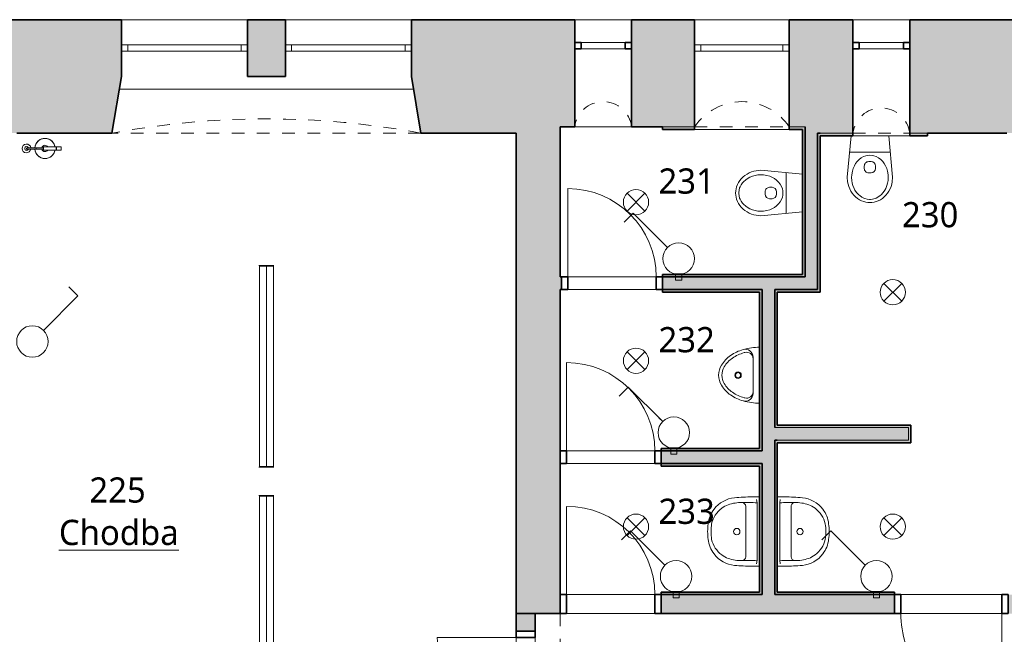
# Model space of a CAD drawing. Header units: metres. Extents: x -0.2 to 46.8, y -4.9 to 28.
# Tile 8 of 15: x 17.8 to 25.6, y 9.9 to 14.7. Entities that reach past the tile are written whole.
import ezdxf

# ---------------------------------------------------------------- set-up
doc = ezdxf.new("R2010")
doc.units = ezdxf.units.M
doc.linetypes.add('AV - Cerch_ 1 tecka 4mm', pattern=[0.006, 0.004, -0.001, 0, -0.001])
doc.layers.add('AV-MISTNOSTI', color=5, linetype='Continuous', lineweight=5, true_color=0x0000ff)
doc.layers.add('AV-TEXTY', color=5, linetype='Continuous', lineweight=13, true_color=0x0000ff)
for name, color, linetype, lineweight in [('AV-SRAFY', 7, 'Continuous', 35), ('AV-STAVBA', 7, 'Continuous', 18), ('AV-VYBAVENI', 7, 'Continuous', 18)]:
    doc.layers.add(name, color=color, linetype=linetype, lineweight=lineweight)
doc.styles.add('Trebuchet MS_B', font='trebuc.ttf', dxfattribs={"height": 0.2})

# ---------------------------------------------------------------- blocks, each defined once
blk = doc.blocks.new('DO_1-P_Ocel_ - 800x1970_150-917843-2NP')
at = {"layer": 'AV-STAVBA', "color": 254, "true_color": 0xcccccc}
for p, q in [((-0.4, 0.875), (-0.4, 0.075)), ((-0.4, 0.075), (0.4, 0.075)), ((-0.4, -0.075), (0.4, -0.075))]:
    blk.add_line(p, q, dxfattribs=at)
at = {"layer": 'AV-STAVBA', "color": 254, "linetype": 'AV - Cerch_ 1 tecka 4mm', "true_color": 0xcccccc}
for p, q in [((-0.45, 0.075), (0.45, 0.075)), ((-0.4, 0.075), (0.4, 0.075)), ((-0.45, -0.075), (0.45, -0.075)), ((-0.4, -0.075), (0.4, -0.075))]:
    blk.add_line(p, q, dxfattribs=at)
at = {"layer": 'AV-STAVBA', "color": 254, "lineweight": 35, "true_color": 0xcccccc}
for p, q in [((-0.4, 0.075), (-0.45, 0.075)), ((-0.45, 0.075), (-0.45, -0.075)), ((-0.4, -0.075), (-0.4, 0.075)), ((0.45, 0.075), (0.4, 0.075)), ((0.4, 0.075), (0.4, -0.075)), ((0.45, -0.075), (0.45, 0.075)), ((-0.45, -0.075), (-0.4, -0.075)), ((0.4, -0.075), (0.45, -0.075))]:
    blk.add_line(p, q, dxfattribs=at)
at = {"layer": 'AV-STAVBA', "color": 254, "true_color": 0xcccccc}
for start, end in [(51.6776, 90), (0, 35.18849)]:
    blk.add_arc((-0.4, 0.075), 0.8, start, end, dxfattribs=at)
blk = doc.blocks.new('DO_1-P_Ocel_ - 700x1970_150-988023-2NP')
at = {"layer": 'AV-STAVBA', "color": 254, "true_color": 0xcccccc}
for p, q in [((-0.35, 0.775), (-0.35, 0.075)), ((-0.35, 0.075), (0.35, 0.075)), ((-0.35, -0.075), (0.35, -0.075))]:
    blk.add_line(p, q, dxfattribs=at)
at = {"layer": 'AV-STAVBA', "color": 254, "linetype": 'AV - Cerch_ 1 tecka 4mm', "true_color": 0xcccccc}
for p, q in [((-0.4, 0.075), (0.4, 0.075)), ((-0.35, 0.075), (0.35, 0.075)), ((-0.4, -0.075), (0.4, -0.075)), ((-0.35, -0.075), (0.35, -0.075))]:
    blk.add_line(p, q, dxfattribs=at)
at = {"layer": 'AV-STAVBA', "color": 254, "lineweight": 35, "true_color": 0xcccccc}
for p, q in [((-0.35, 0.075), (-0.4, 0.075)), ((-0.4, 0.075), (-0.4, -0.075)), ((-0.35, -0.075), (-0.35, 0.075)), ((0.4, 0.075), (0.35, 0.075)), ((0.35, 0.075), (0.35, -0.075)), ((0.4, -0.075), (0.4, 0.075)), ((-0.4, -0.075), (-0.35, -0.075)), ((0.35, -0.075), (0.4, -0.075))]:
    blk.add_line(p, q, dxfattribs=at)
at = {"layer": 'AV-STAVBA', "color": 254, "true_color": 0xcccccc}
blk.add_arc((-0.35, 0.075), 0.7, 0, 90, dxfattribs=at)
blk = doc.blocks.new('DO_1-P_Ocel_ - 700x1970_100-947632-2NP')
at = {"layer": 'AV-STAVBA', "color": 254, "true_color": 0xcccccc}
for p, q in [((-0.35, 0.75), (-0.35, 0.05)), ((-0.35, 0.05), (0.35, 0.05)), ((-0.35, -0.05), (0.35, -0.05))]:
    blk.add_line(p, q, dxfattribs=at)
at = {"layer": 'AV-STAVBA', "color": 254, "linetype": 'AV - Cerch_ 1 tecka 4mm', "true_color": 0xcccccc}
for p, q in [((-0.4, 0.05), (0.4, 0.05)), ((-0.35, 0.05), (0.35, 0.05)), ((-0.4, -0.05), (0.4, -0.05)), ((-0.35, -0.05), (0.35, -0.05))]:
    blk.add_line(p, q, dxfattribs=at)
at = {"layer": 'AV-STAVBA', "color": 254, "lineweight": 35, "true_color": 0xcccccc}
for p, q in [((-0.35, 0.05), (-0.4, 0.05)), ((-0.4, 0.05), (-0.4, -0.05)), ((-0.35, -0.05), (-0.35, 0.05)), ((0.4, 0.05), (0.35, 0.05)), ((0.35, 0.05), (0.35, -0.05)), ((0.4, -0.05), (0.4, 0.05)), ((-0.4, -0.05), (-0.35, -0.05)), ((0.35, -0.05), (0.4, -0.05))]:
    blk.add_line(p, q, dxfattribs=at)
at = {"layer": 'AV-STAVBA', "color": 254, "true_color": 0xcccccc}
blk.add_arc((-0.35, 0.05), 0.7, 0, 90, dxfattribs=at)
blk = doc.blocks.new('GM_Otvor_obdélníkový - 1660x3000-988376-2NP')
at = {"layer": 'AV-STAVBA', "color": 254, "linetype": 'AV - Cerch_ 1 tecka 4mm', "lineweight": 13, "true_color": 0xcccccc}
for p, q in [((-0.83, 0.175), (0.83, 0.175)), ((-0.83, -0.175), (0.83, -0.175)), ((-0.83, -0.175), (0.83, -0.175))]:
    blk.add_line(p, q, dxfattribs=at)
blk = doc.blocks.new('DO_2-L_Obl__členěné_prosklené_222 - 1250x2750-993052-2NP')
at = {"layer": 'AV-STAVBA', "color": 254, "true_color": 0xcccccc}
for p, q in [((0.625, 0.57), (0.625, -0.055)), ((-0.625, -0.055), (-0.1831, 0.3869)), ((-0.625, -0.055), (0.625, -0.055)), ((-0.625, -0.205), (-0.625, -0.055)), ((0, -0.055), (0, -0.205)), ((0.625, -0.205), (0.625, -0.055)), ((-0.675, -0.205), (-0.625, -0.205)), ((-0.625, -0.205), (0.625, -0.205)), ((0.625, -0.205), (0.675, -0.205))]:
    blk.add_line(p, q, dxfattribs=at)
at = {"layer": 'AV-STAVBA', "color": 254, "lineweight": 35, "true_color": 0xcccccc}
for p, q in [((-0.625, -0.055), (-0.675, -0.055)), ((-0.675, -0.055), (-0.675, -0.205)), ((-0.625, -0.205), (-0.625, -0.055)), ((0.675, -0.055), (0.625, -0.055)), ((0.625, -0.055), (0.625, -0.205)), ((0.675, -0.205), (0.675, -0.055)), ((-0.675, -0.205), (-0.625, -0.205)), ((0.625, -0.205), (0.675, -0.205))]:
    blk.add_line(p, q, dxfattribs=at)
at = {"layer": 'AV-STAVBA', "color": 254, "linetype": 'AV - Cerch_ 1 tecka 4mm', "true_color": 0xcccccc}
for p, q in [((-0.625, -0.055), (0.625, -0.055)), ((-0.675, -0.205), (0.675, -0.205)), ((-0.625, -0.205), (0.625, -0.205))]:
    blk.add_line(p, q, dxfattribs=at)
at = {"layer": 'AV-STAVBA', "color": 254, "true_color": 0xcccccc}
for centre, start, end in [((0.625, -0.055), 90, 180), ((-0.625, -0.055), 360, 45)]:
    blk.add_arc(centre, 0.625, start, end, dxfattribs=at)
blk = doc.blocks.new('WI_1-1 - 700x2450-1142592-2NP')
at = {"layer": 'AV-STAVBA', "color": 254, "linetype": 'AV - Cerch_ 1 tecka 4mm', "lineweight": 13, "true_color": 0xcccccc}
for p, q in [((0.375, 0.425), (-0.375, 0.425)), ((0.375, -0.425), (-0.375, -0.425))]:
    blk.add_line(p, q, dxfattribs=at)
at = {"layer": 'AV-STAVBA', "color": 254, "true_color": 0xcccccc}
for p, q in [((-0.375, -0.175), (-0.375, -0.225)), ((-0.375, -0.175), (0.375, -0.175)), ((-0.375, -0.225), (0.375, -0.225)), ((-0.325, -0.175), (-0.325, -0.225)), ((0.325, -0.175), (0.325, -0.225)), ((0.375, -0.175), (0.375, -0.225))]:
    blk.add_line(p, q, dxfattribs=at)
blk = doc.blocks.new('GM_Nika s klenutým nadpražím - 750x2520-1145059-2NP')
at = {"layer": 'AV-STAVBA', "color": 254, "linetype": 'AV - Cerch_ 1 tecka 4mm', "lineweight": 13, "true_color": 0xcccccc}
for p, q in [((0.375, 0.425), (-0.375, 0.425)), ((0.375, -0.425), (-0.375, -0.425))]:
    blk.add_line(p, q, dxfattribs=at)
blk.add_arc((0, 0.6766), 0.4516, 213.85503, 326.14497, dxfattribs=at)
blk = doc.blocks.new('WI_1_s hor_ příčlí - 450-1144286-2NP')
at = {"layer": 'AV-STAVBA', "color": 254, "linetype": 'AV - Cerch_ 1 tecka 4mm', "lineweight": 13, "true_color": 0xcccccc}
for p, q in [((0.225, 0.45), (-0.225, 0.45)), ((0.225, -0.45), (-0.225, -0.45))]:
    blk.add_line(p, q, dxfattribs=at)
at = {"layer": 'AV-STAVBA', "color": 254, "lineweight": 35, "true_color": 0xcccccc}
for p, q in [((-0.225, -0.27), (-0.225, -0.22)), ((-0.225, -0.22), (-0.175, -0.22)), ((-0.175, -0.22), (-0.175, -0.27)), ((0.175, -0.27), (0.175, -0.22)), ((0.175, -0.22), (0.225, -0.22)), ((0.225, -0.22), (0.225, -0.27)), ((-0.175, -0.27), (-0.225, -0.27)), ((0.225, -0.27), (0.175, -0.27))]:
    blk.add_line(p, q, dxfattribs=at)
at = {"layer": 'AV-STAVBA', "color": 254, "true_color": 0xcccccc}
for p, q in [((-0.225, -0.22), (-0.225, -0.27)), ((-0.225, -0.22), (0.225, -0.22)), ((0.175, -0.22), (-0.175, -0.22)), ((-0.175, -0.22), (-0.175, -0.27)), ((0.175, -0.22), (0.175, -0.27)), ((0.225, -0.22), (0.225, -0.27)), ((-0.225, -0.27), (0.225, -0.27)), ((-0.175, -0.27), (0.175, -0.27))]:
    blk.add_line(p, q, dxfattribs=at)
blk = doc.blocks.new('WI_1_s hor_ příčlí - 450-1144131-2NP')
at = {"layer": 'AV-STAVBA', "color": 254, "linetype": 'AV - Cerch_ 1 tecka 4mm', "lineweight": 13, "true_color": 0xcccccc}
for p, q in [((0.225, 0.425), (-0.225, 0.425)), ((0.225, -0.425), (-0.225, -0.425))]:
    blk.add_line(p, q, dxfattribs=at)
at = {"layer": 'AV-STAVBA', "color": 254, "lineweight": 35, "true_color": 0xcccccc}
for p, q in [((-0.225, -0.245), (-0.225, -0.195)), ((-0.225, -0.195), (-0.175, -0.195)), ((-0.175, -0.195), (-0.175, -0.245)), ((0.175, -0.245), (0.175, -0.195)), ((0.175, -0.195), (0.225, -0.195)), ((0.225, -0.195), (0.225, -0.245)), ((-0.175, -0.245), (-0.225, -0.245)), ((0.225, -0.245), (0.175, -0.245))]:
    blk.add_line(p, q, dxfattribs=at)
at = {"layer": 'AV-STAVBA', "color": 254, "true_color": 0xcccccc}
for p, q in [((-0.225, -0.195), (-0.225, -0.245)), ((-0.225, -0.195), (0.225, -0.195)), ((0.175, -0.195), (-0.175, -0.195)), ((-0.175, -0.195), (-0.175, -0.245)), ((0.175, -0.195), (0.175, -0.245)), ((0.225, -0.195), (0.225, -0.245)), ((-0.225, -0.245), (0.225, -0.245)), ((-0.175, -0.245), (0.175, -0.245))]:
    blk.add_line(p, q, dxfattribs=at)
blk = doc.blocks.new('GM_Nika s klenutým nadpražím - 450x2140_1000-1145186-2NP')
at = {"layer": 'AV-STAVBA', "color": 254, "linetype": 'AV - Cerch_ 1 tecka 4mm', "lineweight": 13, "true_color": 0xcccccc}
for p, q in [((0.225, 0.45), (-0.225, 0.45)), ((0.225, -0.45), (-0.225, -0.45))]:
    blk.add_line(p, q, dxfattribs=at)
blk.add_arc((0, 0.4766), 0.2266, 186.73292, 353.26708, dxfattribs=at)
blk = doc.blocks.new('GM_Nika s klenutým nadpražím - 450x2140_1000-1144975-2NP')
at = {"layer": 'AV-STAVBA', "color": 254, "linetype": 'AV - Cerch_ 1 tecka 4mm', "lineweight": 13, "true_color": 0xcccccc}
for p, q in [((0.225, 0.425), (-0.225, 0.425)), ((0.225, -0.425), (-0.225, -0.425))]:
    blk.add_line(p, q, dxfattribs=at)
blk.add_arc((0, 0.4516), 0.2266, 186.73292, 353.26708, dxfattribs=at)
blk = doc.blocks.new('WI_2-2_bez středního sloupku_s příčlemi - 1000-1163526-2NP')
at = {"layer": 'AV-STAVBA', "color": 254, "true_color": 0xcccccc}
for p, q in [((-0.5, 0.2), (-0.5, 0.25)), ((-0.5, 0.25), (0.5, 0.25)), ((-0.45, 0.2), (-0.45, 0.25)), ((0.45, 0.2), (0.45, 0.25)), ((0.5, 0.2), (0.5, 0.25)), ((-0.5, 0.2), (0.5, 0.2))]:
    blk.add_line(p, q, dxfattribs=at)
blk = doc.blocks.new('GM_Nika se zkoseným ostěním a klenutým nadpražím - 2300x2500_450-1168280-2NP')
at = {"layer": 'AV-STAVBA', "color": 254, "linetype": 'AV - Cerch_ 1 tecka 4mm', "lineweight": 13, "true_color": 0xcccccc}
for p, q in [((1.15, 0.45), (-1.15, 0.45)), ((1.225, -0.45), (-1.225, -0.45))]:
    blk.add_line(p, q, dxfattribs=at)
blk.add_arc((0, -6.9989), 6.6625, 79.40504, 100.59496, dxfattribs=at)
blk = doc.blocks.new('GM_Nika_zkosené ostění - v950-1169026-2NP')
at = {"layer": 'AV-STAVBA', "color": 254, "linetype": 'AV - Cerch_ 1 tecka 4mm', "lineweight": 13, "true_color": 0xcccccc}
blk.add_line((-1.1, 0.45), (1.35, 0.45), dxfattribs=at)
blk = doc.blocks.new('Koncepční umyvadlo - 550x400-1470811-2NP')
at = {"layer": 'AV-VYBAVENI', "color": 254, "true_color": 0xcccccc}
for p, q in [((-0.075, 0.12), (0.125, 0.12)), ((0.125, 0.12), (0.325, 0.12)), ((-0.15, 0.0696), (-0.15, 0.01)), ((-0.13, 0.0342), (-0.1027, 0.03)), ((-0.1027, 0.03), (0.3527, 0.03)), ((0.3527, 0.03), (0.38, 0.0342)), ((0.4, 0.01), (0.4, 0.0696))]:
    blk.add_line(p, q, dxfattribs=at)
blk.add_circle((0.125, 0.191), 0.025, dxfattribs=at)
for centre, radius, start, end in [((0.1108, 0.183), 0.2128, 102.9464, 143.51515), ((0.087, 0.1893), 0.2291, 95.97223, 127.42411), ((0.125, 0.0213), 0.4007, 81.12195, 98.87805), ((0.125, -0.0054), 0.4007, 81.12195, 98.87805), ((0.163, 0.1893), 0.2291, 52.57589, 84.02777), ((0.1392, 0.183), 0.2128, 36.48485, 77.0536), ((0.0863, 0.1873), 0.2303, 126.98722, 174.63967), ((0.1637, 0.1873), 0.2303, 5.36033, 53.01278), ((0.1142, 0.1817), 0.2163, 143.76118, 174.20939), ((0.1358, 0.1817), 0.2163, 5.79061, 36.23882), ((1.3731, 0.0627), 1.5231, 174.49277, 179.73823), ((0.092, 0.1621), 0.1973, 167.88867, 183.52869), ((0.158, 0.1621), 0.1973, 356.47131, 12.11133), ((-1.1231, 0.0627), 1.5231, 0.26177, 5.50723), ((1.2179, 0.1148), 1.3234, 178.47706, 183.67527), ((-0.075, 0.15), 0.03, 180, 270), ((0.325, 0.15), 0.03, 270, 360), ((-0.9659, 0.1148), 1.3213, 356.32077, 1.52691)]:
    blk.add_arc(centre, radius, start, end, dxfattribs=at)
blk = doc.blocks.new('Koncepční pisoár - 440x325-1488373-2NP')
at = {"layer": 'AV-VYBAVENI', "color": 254, "true_color": 0xcccccc}
for p, q in [((-0.0189, 0.0616), (0.2689, 0.0616)), ((0.097, 0.011), (0.097, 0.01))]:
    blk.add_line(p, q, dxfattribs=at)
for radius in [0.0258, 0.0206]:
    blk.add_circle((0.125, 0.1808), radius, dxfattribs=at)
for centre, radius, start, end in [((0.1746, 0.0988), 0.2499, 121.25235, 145.68491), ((0.125, 0.1806), 0.1542, 90, 121.25235), ((0.125, 0.1806), 0.1542, 58.74765, 90), ((0.0754, 0.0988), 0.2499, 34.31509, 58.74765), ((0.2533, 0.0451), 0.3451, 145.68491, 164.21349), ((0.1746, 0.0988), 0.2241, 121.25235, 145.68491), ((0.125, 0.1806), 0.1285, 90, 121.25235), ((0.125, 0.1806), 0.1285, 58.74765, 90), ((0.0754, 0.0988), 0.2241, 34.31509, 58.74765), ((-0.0033, 0.0451), 0.3451, 16.04718, 34.31509), ((0.2533, 0.0451), 0.3193, 145.68491, 164.21349), ((-0.0033, 0.0451), 0.3193, 15.78651, 34.31509), ((0.3776, 0.01), 0.4743, 164.21349, 180), ((-0.0189, 0.1234), 0.0619, 164.29734, 270), ((-0.0057, 0.1131), 0.0516, 164.94194, 270), ((0.3776, 0.01), 0.4485, 164.21349, 164.94194), ((0.2557, 0.1131), 0.0516, 270, 15.05806), ((0.2689, 0.1234), 0.0619, 270, 16.04718), ((-0.1276, 0.01), 0.4485, 15.05806, 15.78651), ((-0.1276, 0.01), 0.4743, 360, 15.78651)]:
    blk.add_arc(centre, radius, start, end, dxfattribs=at)
blk = doc.blocks.new('Koncepční WC - WC NADRZ-1470814-2NP')
at = {"layer": 'AV-VYBAVENI', "color": 254, "lineweight": 13, "true_color": 0xcccccc}
for p, q in [((-0.007, 0.4814), (-0.0194, 0.4661)), ((0.0069, 0.4953), (-0.007, 0.4814)), ((0.0218, 0.5074), (0.0069, 0.4953)), ((0.0314, 0.4782), (0.0148, 0.4601)), ((0.0377, 0.5177), (0.0218, 0.5074)), ((0.0398, 0.4856), (0.0314, 0.4782)), ((0.0541, 0.526), (0.0377, 0.5177)), ((0.0564, 0.4971), (0.0398, 0.4856)), ((0.0708, 0.5323), (0.0541, 0.526)), ((0.0707, 0.5044), (0.0564, 0.4971)), ((0.0799, 0.5081), (0.0707, 0.5044)), ((0.0876, 0.5367), (0.0708, 0.5323)), ((0.0987, 0.513), (0.0799, 0.5081)), ((0.1042, 0.5392), (0.0876, 0.5367)), ((0.117, 0.515), (0.0987, 0.513)), ((0.1203, 0.54), (0.1042, 0.5392)), ((0.1203, 0.515), (0.117, 0.515)), ((0.1365, 0.5392), (0.1203, 0.54)), ((0.1237, 0.515), (0.1203, 0.515)), ((0.142, 0.513), (0.1237, 0.515)), ((0.1531, 0.5367), (0.1365, 0.5392)), ((0.1607, 0.5081), (0.142, 0.513)), ((0.1699, 0.5323), (0.1531, 0.5367)), ((0.1699, 0.5044), (0.1607, 0.5081)), ((0.1866, 0.526), (0.1699, 0.5323)), ((0.1842, 0.4971), (0.1699, 0.5044)), ((0.2008, 0.4856), (0.1842, 0.4971)), ((0.203, 0.5177), (0.1866, 0.526)), ((0.2093, 0.4782), (0.2008, 0.4856)), ((0.2188, 0.5074), (0.203, 0.5177)), ((0.2258, 0.4601), (0.2093, 0.4782)), ((0.2338, 0.4953), (0.2188, 0.5074)), ((0.2476, 0.4814), (0.2338, 0.4953)), ((0.2601, 0.4661), (0.2476, 0.4814)), ((-0.0527, 0.395), (-0.0567, 0.3764)), ((-0.047, 0.4136), (-0.0527, 0.395)), ((-0.0396, 0.4319), (-0.047, 0.4136)), ((-0.0303, 0.4494), (-0.0396, 0.4319)), ((-0.0194, 0.4661), (-0.0303, 0.4494)), ((-0.0139, 0.4061), (-0.0197, 0.3855)), ((-0.0051, 0.4278), (-0.0139, 0.4061)), ((0.0018, 0.4409), (-0.0051, 0.4278)), ((0.0148, 0.4601), (0.0018, 0.4409)), ((0.2388, 0.4409), (0.2258, 0.4601)), ((0.2458, 0.4278), (0.2388, 0.4409)), ((0.2546, 0.4061), (0.2458, 0.4278)), ((0.2603, 0.3855), (0.2546, 0.4061)), ((0.271, 0.4494), (0.2601, 0.4661)), ((0.2802, 0.4319), (0.271, 0.4494)), ((0.2877, 0.4136), (0.2802, 0.4319)), ((0.2934, 0.395), (0.2877, 0.4136)), ((0.2973, 0.3764), (0.2934, 0.395)), ((-0.0567, 0.3764), (-0.0597, 0.34)), ((-0.0597, 0.34), (-0.0288, 0.01)), ((-0.0233, 0.3644), (-0.0247, 0.342)), ((-0.0247, 0.342), (-0.0237, 0.3197)), ((-0.0237, 0.3197), (-0.019, 0.2916)), ((-0.0197, 0.3855), (-0.0233, 0.3644)), ((0.2597, 0.2916), (0.2644, 0.3197)), ((0.2639, 0.3644), (0.2603, 0.3855)), ((0.2653, 0.342), (0.2639, 0.3644)), ((0.2644, 0.3197), (0.2653, 0.342)), ((0.2695, 0.01), (0.3003, 0.34)), ((0.3003, 0.34), (0.2973, 0.3764)), ((-0.019, 0.2916), (-0.0125, 0.2698)), ((-0.0125, 0.2698), (-0.0032, 0.2484)), ((-0.0032, 0.2484), (0.0063, 0.2319)), ((0.0753, 0.2508), (0.0753, 0.2704)), ((0.1103, 0.3054), (0.1203, 0.3054)), ((0.1203, 0.3054), (0.1303, 0.3054)), ((0.1653, 0.2508), (0.1653, 0.2704)), ((0.2344, 0.2319), (0.2439, 0.2484)), ((0.2439, 0.2484), (0.2532, 0.2698)), ((0.2532, 0.2698), (0.2597, 0.2916)), ((0.0063, 0.2319), (0.0188, 0.2151)), ((0.0188, 0.2151), (0.0344, 0.199)), ((0.0344, 0.199), (0.0515, 0.1859)), ((0.0515, 0.1859), (0.0699, 0.1759)), ((0.0699, 0.1759), (0.0885, 0.1693)), ((0.0885, 0.1693), (0.102, 0.1664)), ((0.102, 0.1664), (0.1203, 0.165)), ((0.1203, 0.2158), (0.1103, 0.2158)), ((0.1303, 0.2158), (0.1203, 0.2158)), ((0.1203, 0.165), (0.1387, 0.1664)), ((0.1387, 0.1664), (0.1521, 0.1693)), ((0.1521, 0.1693), (0.1708, 0.1759)), ((0.1708, 0.1759), (0.1891, 0.1859)), ((0.1891, 0.1859), (0.2063, 0.199)), ((0.2063, 0.199), (0.2219, 0.2151)), ((0.2219, 0.2151), (0.2344, 0.2319)), ((-0.0409, 0.1398), (0.1203, 0.1398)), ((0.1203, 0.1398), (0.2816, 0.1398))]:
    blk.add_line(p, q, dxfattribs=at)
for centre, start, end in [((0.1103, 0.2704), 90, 180), ((0.1103, 0.2508), 180, 270), ((0.1303, 0.2704), 360, 90), ((0.1303, 0.2508), 270, 0)]:
    blk.add_arc(centre, 0.035, start, end, dxfattribs=at)
blk = doc.blocks.new('GM_Hasicí přístroj - Hasici pristroj-V5-2NP')
at = {"layer": 'AV-STAVBA', "color": 254, "lineweight": 13, "true_color": 0xcccccc}
for p, q in [((-0.0421, 0.0036), (-0.1007, 0.0036)), ((-0.0421, 0.0111), (0.0579, 0.0111)), ((-0.0421, 0.0111), (-0.0421, -0.0139)), ((0.0579, 0.0111), (0.0605, 0.0111)), ((0.0579, 0.0111), (0.0579, -0.0139)), ((0.0605, 0.0111), (0.0979, 0.0111)), ((0.0605, 0.0111), (0.0605, -0.0139)), ((0.0979, 0.0111), (0.0979, -0.0139)), ((-0.1007, -0.0064), (-0.0421, -0.0064)), ((0.0579, -0.0139), (-0.0421, -0.0139)), ((0.0605, -0.0139), (0.0579, -0.0139)), ((0.0979, -0.0139), (0.0605, -0.0139))]:
    blk.add_line(p, q, dxfattribs=at)
at = {"layer": 'AV-STAVBA', "color": 254, "lineweight": 13, "true_color": 0xcccccc, "flags": 128}
for points in [[(-0.1007, 0.0036), (-0.1035, 0.0036), (-0.1063, 0.0036), (-0.1092, 0.0036), (-0.112, 0.0036), (-0.1149, 0.0036), (-0.1177, 0.0036), (-0.1205, 0.0036), (-0.1233, 0.0036), (-0.126, 0.0036), (-0.1288, 0.0036), (-0.1315, 0.0036), (-0.1341, 0.0036), (-0.1367, 0.0036), (-0.1393, 0.0036), (-0.1418, 0.0036), (-0.1443, 0.0036), (-0.1467, 0.0036), (-0.149, 0.0036), (-0.1513, 0.0036), (-0.1535, 0.0036), (-0.1556, 0.0036), (-0.1577, 0.0036), (-0.1596, 0.0036), (-0.1615, 0.0036), (-0.1633, 0.0036), (-0.165, 0.0036), (-0.1667, 0.0036), (-0.1682, 0.0036), (-0.1696, 0.0036), (-0.1709, 0.0036), (-0.1714, 0.0036)], [(-0.1714, -0.0064), (-0.1701, -0.0064), (-0.1687, -0.0064), (-0.1673, -0.0064), (-0.1657, -0.0064), (-0.164, -0.0064), (-0.1622, -0.0064), (-0.1604, -0.0064), (-0.1584, -0.0064), (-0.1564, -0.0064), (-0.1543, -0.0064), (-0.1522, -0.0064), (-0.1499, -0.0064), (-0.1476, -0.0064), (-0.1452, -0.0064), (-0.1428, -0.0064), (-0.1403, -0.0064), (-0.1377, -0.0064), (-0.1351, -0.0064), (-0.1325, -0.0064), (-0.1298, -0.0064), (-0.1271, -0.0064), (-0.1244, -0.0064), (-0.1216, -0.0064), (-0.1188, -0.0064), (-0.116, -0.0064), (-0.1131, -0.0064), (-0.1103, -0.0064), (-0.1074, -0.0064), (-0.1046, -0.0064), (-0.1018, -0.0064), (-0.1007, -0.0064)]]:
    blk.add_lwpolyline(points, dxfattribs=at)
at = {"layer": 'AV-STAVBA', "color": 254, "lineweight": 13, "true_color": 0xcccccc}
for centre, radius, start, end in [((-0.0307, -0.0014), 0.08, 90, 176.37662), ((-0.0307, -0.0014), 0.08, 90, 110.02868), ((-0.0307, -0.0014), 0.08, 69.97132, 90), ((-0.0307, -0.0014), 0.08, 9.18677, 90), ((-0.1772, -0.0014), 0.035, 7.23753, 180), ((-0.1764, -0.0014), 0.015, 18.64917, 180), ((-0.1764, -0.0014), 0.015, 165, 180), ((-0.1764, -0.0014), 0.015, 105, 134.93615), ((-0.1714, -0.0014), 0.005, 150, 180), ((-0.1714, -0.0014), 0.005, 90, 120), ((-0.1764, -0.0014), 0.015, 45.06385, 75), ((-0.1764, -0.0014), 0.015, 18.64917, 44.93615), ((-0.0307, -0.0014), 0.08, 159.97132, 176.42822), ((-0.0307, -0.0014), 0.08, 114.97132, 155.02868), ((-0.0307, -0.0014), 0.025, 90, 169.20034), ((-0.0307, -0.0014), 0.025, 30, 90), ((-0.0307, -0.0014), 0.08, 24.97132, 65.02868), ((-0.0307, -0.0014), 0.08, 9.05555, 20.02868), ((-0.1772, -0.0014), 0.035, 180, 351.96894), ((-0.1764, -0.0014), 0.015, 174.95011, 180), ((-0.1764, -0.0014), 0.015, 180, 185.04989), ((-0.1764, -0.0014), 0.015, 180, 224.93615), ((-0.1764, -0.0014), 0.015, 180, 341.97651), ((-0.1764, -0.0014), 0.015, 240, 270), ((-0.1714, -0.0014), 0.005, 180, 210), ((-0.1714, -0.0014), 0.005, 240, 285), ((-0.1764, -0.0014), 0.015, 330, 341.97651), ((-0.0307, -0.0014), 0.08, 183.5619, 200.02868), ((-0.0307, -0.0014), 0.08, 183.6137, 270), ((-0.0307, -0.0014), 0.08, 204.97132, 245.02868), ((-0.0307, -0.0014), 0.08, 249.97132, 270), ((-0.0307, -0.0014), 0.025, 190.79953, 270), ((-0.0307, -0.0014), 0.025, 270, 330), ((-0.0307, -0.0014), 0.08, 270, 350.81323), ((-0.0307, -0.0014), 0.08, 270, 290.02868), ((-0.0307, -0.0014), 0.08, 294.97132, 335.02868), ((-0.0307, -0.0014), 0.08, 339.97132, 350.94445)]:
    blk.add_arc(centre, radius, start, end, dxfattribs=at)
for points, knots in [([(-0.1764, -0.0014), (-0.1764, -0.0009), (-0.1762, 0.0003), (-0.1753, 0.0019), (-0.1742, 0.0028), (-0.1731, 0.0033), (-0.1725, 0.0034), (-0.1723, 0.0035)], [0, 0, 0, 0, 0.1111111, 0.2222222, 0.3333333, 0.3888889, 0.4444444, 0.4444444, 0.4444444, 0.4444444]), ([(-0.1689, -0.0058), (-0.1692, -0.0059), (-0.1697, -0.0062), (-0.1705, -0.0064), (-0.1714, -0.0065), (-0.1723, -0.0064), (-0.1731, -0.0062), (-0.1742, -0.0057), (-0.1753, -0.0047), (-0.1762, -0.0032), (-0.1764, -0.002), (-0.1764, -0.0014)], [0.3333333, 0.3333333, 0.3333333, 0.3333333, 0.3888889, 0.4444444, 0.5, 0.5555556, 0.6111111, 0.6666667, 0.7777778, 0.8888889, 1, 1, 1, 1])]:
    blk.add_open_spline(points, degree=3, knots=knots, dxfattribs=at)
for points in [[(-0.1004, -0.0014), (-0.1004, -0.0009), (-0.1004, 0.0003), (-0.1005, 0.0018), (-0.1005, 0.003), (-0.1006, 0.0034), (-0.1006, 0.0035)], [(-0.1006, -0.0064), (-0.1006, -0.0063), (-0.1005, -0.0059), (-0.1005, -0.0047), (-0.1004, -0.0032), (-0.1004, -0.002), (-0.1004, -0.0014)]]:
    blk.add_open_spline(points, degree=3, dxfattribs=at)
blk = doc.blocks.new('D0089 - 1514 - OÚPSŘ_Benešova_rvt-1-2NP')
at = {"layer": 'AV-SRAFY', "lineweight": 18, "true_color": 0xcccccc}
h = blk.add_hatch(color=254, dxfattribs=at)
h.paths.add_polyline_path([(22.0543, 13.8482), (22.0748, 13.8482), (22.0748, 14.7482), (20.8948, 14.7482), (20.8948, 14.2982), (20.9698, 13.8482), (21.7248, 13.8482)])
h.paths.add_polyline_path([(18.5198, 13.8482), (18.5948, 14.2982), (18.5948, 14.7482), (17.1648, 14.7482), (17.1648, 13.8482), (18.496, 13.8482)])
h.paths.add_polyline_path([(19.5948, 14.2982), (19.8948, 14.2982), (19.8948, 14.7482), (19.5948, 14.7482)])
h = blk.add_hatch(color=254, dxfattribs=at)
h.paths.add_polyline_path([(24.0148, 13.8982), (24.0648, 13.8982), (24.0648, 14.7482), (23.8898, 14.7482), (23.8898, 13.8982)])
h.paths.add_polyline_path([(22.1898, 13.8982), (22.1898, 14.7482), (22.0748, 14.7482), (22.0748, 13.8982)])
h.paths.add_polyline_path([(23.1398, 13.8982), (23.1398, 14.7482), (22.6398, 14.7482), (22.6398, 13.8982), (23.0709, 13.8982)])
at = {"layer": 'AV-SRAFY', "lineweight": 5, "true_color": 0xcccccc}
h = blk.add_hatch(color=254, dxfattribs=at)
h.paths.add_polyline_path([(31.5148, 13.8482), (32.1548, 13.8482), (32.2548, 14.4484), (32.2548, 14.7482), (30.4048, 14.7482), (30.4048, 14.4484), (30.5048, 13.8482), (31.2348, 13.8482)])
h.paths.add_polyline_path([(24.9848, 13.8482), (25.7148, 13.8482), (25.7148, 14.7482), (24.8448, 14.7482), (24.8448, 13.8482)])
h.paths.add_polyline_path([(39.2348, 13.8482), (39.2348, 14.7482), (38.5548, 14.7482), (38.5548, 14.4482), (38.6548, 13.8482)])
h.paths.add_polyline_path([(34.0548, 13.8482), (34.4648, 13.8482), (34.5648, 14.4484), (34.5648, 14.7482), (33.4048, 14.7482), (33.4048, 14.4484), (33.5048, 13.8482), (33.9048, 13.8482)])
h.paths.add_polyline_path([(35.8148, 13.8482), (37.3048, 13.8482), (37.4048, 14.4482), (37.4048, 14.7482), (35.7148, 14.7482), (35.7148, 14.4484)])
h.paths.add_polyline_path([(24.1148, 13.8482), (24.3948, 13.8482), (24.3948, 14.7482), (24.0648, 14.7482), (24.0648, 13.8482), (24.0875, 13.8482)])
h.paths.add_polyline_path([(27.5148, 13.8482), (29.1548, 13.8482), (29.2548, 14.4484), (29.2548, 14.7482), (27.5148, 14.7482), (27.5148, 14.3282)])
at = {"layer": 'AV-SRAFY', "lineweight": 18, "true_color": 0xcccccc}
h = blk.add_hatch(color=254, dxfattribs=at)
h.paths.add_polyline_path([(22.8848, 13.8782), (23.1398, 13.8782), (23.1398, 13.8982), (22.8848, 13.8982)])
h.paths.add_polyline_path([(24.0148, 13.8782), (24.0148, 13.8982), (23.8898, 13.8982), (23.8898, 13.8782), (23.9948, 13.8782)])
for points in [[(24.0875, 12.7082), (24.1148, 12.7082), (24.1148, 13.8482), (24.0648, 13.8482), (24.0648, 13.8982), (24.0148, 13.8982), (24.0148, 12.7082)], [(22.0543, 10.0382), (22.0748, 10.0382), (22.0748, 13.8482), (21.7248, 13.8482), (21.7248, 10.0382)], [(24.0148, 12.7082), (24.0148, 13.8782), (23.9948, 13.8782), (23.9948, 12.7082)], [(24.1148, 12.6082), (24.1348, 12.6082), (24.1348, 13.8482), (24.1148, 13.8482), (24.1148, 12.6917)], [(23.0709, 12.7082), (23.9948, 12.7082), (23.9948, 12.7282), (22.8848, 12.7282), (22.8848, 12.7082)], [(23.6748, 10.1882), (23.7748, 10.1882), (23.7748, 12.7082), (23.6748, 12.7082), (23.6748, 11.2282)], [(24.0875, 12.6082), (24.1148, 12.6082), (24.1148, 12.7082), (23.7748, 12.7082), (23.7748, 12.6082)], [(23.6748, 12.5882), (23.6748, 12.6082), (22.8848, 12.6082), (22.8848, 12.5882), (23.6548, 12.5882)], [(23.6748, 11.3282), (23.6748, 12.5882), (23.6548, 12.5882), (23.6548, 11.3282)], [(23.7948, 11.5332), (23.7948, 12.6082), (23.7748, 12.6082), (23.7748, 11.5332)], [(24.1348, 12.5882), (24.1348, 12.6082), (23.7948, 12.6082), (23.7948, 12.5882), (24.0875, 12.5882)], [(24.8348, 11.5132), (24.8348, 11.5332), (23.7748, 11.5332), (23.7748, 11.5132), (24.0875, 11.5132)], [(23.7948, 11.4132), (24.8348, 11.4132), (24.8348, 11.5132), (23.7748, 11.5132), (23.7748, 11.4132)], [(24.8548, 11.4132), (24.8548, 11.5332), (24.8348, 11.5332), (24.8348, 11.4132)], [(23.7748, 10.2082), (23.7948, 10.2082), (23.7948, 11.4132), (23.7748, 11.4132), (23.7748, 11.2476)], [(24.8548, 11.3932), (24.8548, 11.4132), (23.7948, 11.4132), (23.7948, 11.3932), (24.0875, 11.3932)], [(23.0709, 11.3282), (23.6548, 11.3282), (23.6548, 11.3482), (22.8748, 11.3482), (22.8748, 11.3282)], [(22.8748, 11.2282), (23.6748, 11.2282), (23.6748, 11.3282), (22.8748, 11.3282), (22.8748, 11.2476)], [(23.6748, 11.2082), (23.6748, 11.2282), (22.8748, 11.2282), (22.8748, 11.2082), (23.6548, 11.2082)], [(23.6748, 10.1882), (23.6748, 11.2082), (23.6548, 11.2082), (23.6548, 10.1882)], [(22.8748, 10.1882), (23.6548, 10.1882), (23.6548, 10.2082), (22.8748, 10.2082)], [(24.0875, 10.1882), (24.7248, 10.1882), (24.7248, 10.2082), (23.7748, 10.2082), (23.7748, 10.1882)]]:
    blk.add_hatch(color=254, dxfattribs=at).paths.add_polyline_path(points)
h = blk.add_hatch(color=254, dxfattribs=at)
h.paths.add_polyline_path([(24.3948, 13.8282), (24.3948, 13.8482), (24.1348, 13.8482), (24.1348, 13.8282)])
h.paths.add_polyline_path([(24.9848, 13.8282), (24.9848, 13.8482), (24.8448, 13.8482), (24.8448, 13.8282)])
h = blk.add_hatch(color=254, dxfattribs=at)
h.paths.add_polyline_path([(22.8848, 12.6082), (23.6748, 12.6082), (23.6748, 12.7082), (22.8848, 12.7082), (22.8848, 12.6917)])
h.paths.add_polyline_path([(22.0748, 12.6082), (22.0848, 12.6082), (22.0848, 12.7082), (22.0748, 12.7082), (22.0748, 12.6917)])
h = blk.add_hatch(color=254, dxfattribs=at)
h.paths.add_polyline_path([(33.9048, 10.0382), (33.9048, 10.1882), (33.3148, 10.1882), (33.3148, 10.0382)])
h.paths.add_polyline_path([(32.4148, 10.0382), (32.4148, 10.1882), (29.1048, 10.1882), (29.1048, 10.0382), (32.2206, 10.0382)])
h.paths.add_polyline_path([(25.6248, 10.0382), (26.6998, 10.0382), (26.6998, 10.1882), (25.6248, 10.1882)])
h.paths.add_polyline_path([(24.7248, 10.0382), (24.7248, 10.1882), (22.8748, 10.1882), (22.8748, 10.0382), (24.0875, 10.0382)])
h.paths.add_polyline_path([(27.4998, 10.0382), (28.2048, 10.0382), (28.2048, 10.1882), (27.4998, 10.1882)])
h = blk.add_hatch(color=254, dxfattribs=at)
h.paths.add_polyline_path([(21.7248, 8.3782), (21.8748, 8.3782), (21.8748, 8.5482), (21.7248, 8.5482)])
h.paths.add_polyline_path([(21.8748, 9.8982), (21.8748, 10.0382), (21.7248, 10.0382), (21.7248, 9.8982)])
at = {"layer": 'AV-STAVBA', "color": 254, "lineweight": 35, "true_color": 0xcccccc}
for p, q in [((18.5948, 14.7482), (17.1648, 14.7482)), ((18.5948, 14.2982), (18.5948, 14.7482)), ((19.8948, 14.7482), (19.5948, 14.7482)), ((19.5948, 14.7482), (19.5948, 14.2982)), ((19.8948, 14.2982), (19.8948, 14.7482)), ((22.0748, 14.7482), (20.8948, 14.7482)), ((20.8948, 14.7482), (20.8948, 14.2982)), ((22.1898, 14.7482), (22.0748, 14.7482)), ((22.1898, 14.5682), (22.1898, 14.7482)), ((23.1398, 14.7482), (22.6398, 14.7482)), ((22.6398, 14.7482), (22.6398, 14.5682)), ((23.1398, 13.8982), (23.1398, 14.7482)), ((24.0648, 14.7482), (23.8898, 14.7482)), ((23.8898, 14.7482), (23.8898, 13.8982)), ((24.0648, 14.7482), (24.3948, 14.7482)), ((24.3948, 14.5682), (24.3948, 14.7482)), ((24.8448, 14.5682), (24.8448, 14.7482)), ((24.8448, 14.7482), (25.7148, 14.7482)), ((22.1898, 13.8982), (22.1898, 14.5182)), ((22.6398, 14.5182), (22.6398, 13.8982)), ((24.3948, 13.8482), (24.3948, 14.5182)), ((24.8448, 13.8482), (24.8448, 14.5182)), ((18.5198, 13.8482), (18.5948, 14.2982)), ((19.5948, 14.2982), (19.8948, 14.2982)), ((20.8948, 14.2982), (20.9698, 13.8482)), ((22.0748, 13.8482), (22.0748, 13.8982)), ((22.0748, 13.8982), (22.1898, 13.8982)), ((22.6398, 13.8982), (22.8848, 13.8982)), ((22.8848, 13.8982), (22.8848, 13.8782)), ((23.1398, 13.8782), (23.1398, 13.8982)), ((23.8898, 13.8982), (23.8898, 13.8782)), ((24.0148, 13.8982), (24.0148, 12.7082)), ((24.0148, 13.8782), (24.0148, 13.8982)), ((17.7648, 13.8482), (18.5198, 13.8482)), ((20.9698, 13.8482), (21.7248, 13.8482)), ((21.7248, 13.8482), (21.7248, 10.0382)), ((22.0748, 12.7082), (22.0748, 13.8482)), ((22.8848, 13.8782), (23.1398, 13.8782)), ((23.8898, 13.8782), (23.9948, 13.8782)), ((23.9948, 13.8782), (23.9948, 12.7282)), ((24.0148, 12.7082), (24.0148, 13.8782)), ((24.1148, 12.7082), (24.1148, 13.8482)), ((24.1148, 13.8482), (24.1348, 13.8482)), ((24.1348, 13.8482), (24.1148, 13.8482)), ((24.1148, 13.8482), (24.1148, 12.6082)), ((24.1348, 12.6082), (24.1348, 13.8282)), ((24.1348, 13.8282), (24.3948, 13.8282)), ((24.3948, 13.8282), (24.3948, 13.8482)), ((24.8448, 13.8482), (24.8448, 13.8282)), ((24.8448, 13.8282), (24.9848, 13.8282)), ((24.9848, 13.8482), (25.6148, 13.8482)), ((24.9848, 13.8282), (24.9848, 13.8482)), ((23.9948, 12.7282), (22.8848, 12.7282)), ((22.8848, 12.7282), (22.8848, 12.7082)), ((22.0848, 12.7082), (22.0748, 12.7082)), ((22.0848, 12.6082), (22.0848, 12.7082)), ((23.6748, 12.7082), (22.8848, 12.7082)), ((22.8848, 12.7082), (22.8848, 12.6082)), ((22.8848, 12.7082), (23.9948, 12.7082)), ((23.7748, 12.7082), (23.6748, 12.7082)), ((24.0148, 12.7082), (23.7748, 12.7082)), ((23.9948, 12.7082), (24.0148, 12.7082)), ((24.1148, 12.6082), (24.1148, 12.7082)), ((22.0748, 10.0382), (22.0748, 12.6082)), ((22.0748, 12.6082), (22.0848, 12.6082)), ((22.8848, 12.6082), (23.6748, 12.6082)), ((23.6748, 12.6082), (22.8848, 12.6082)), ((22.8848, 12.6082), (22.8848, 12.5882)), ((22.8848, 12.5882), (23.6548, 12.5882)), ((23.6548, 12.5882), (23.6548, 11.3482)), ((23.6748, 12.6082), (23.6748, 11.3282)), ((23.6748, 12.5882), (23.6748, 12.6082)), ((23.6748, 11.3282), (23.6748, 12.5882)), ((23.7748, 11.5132), (23.7748, 12.6082)), ((23.7748, 12.6082), (24.1148, 12.6082)), ((23.7948, 12.6082), (23.7748, 12.6082)), ((23.7748, 12.6082), (23.7748, 11.5332)), ((24.1148, 12.6082), (23.7948, 12.6082)), ((23.7948, 11.5332), (23.7948, 12.5882)), ((23.7948, 12.5882), (24.1348, 12.5882)), ((24.1348, 12.5882), (24.1348, 12.6082)), ((23.7748, 11.5332), (23.7748, 11.5132)), ((24.8348, 11.5332), (23.7948, 11.5332)), ((24.8548, 11.5332), (24.8348, 11.5332)), ((24.8548, 11.4132), (24.8548, 11.5332)), ((23.7748, 10.1882), (23.7748, 11.4132)), ((23.7748, 11.4132), (23.7948, 11.4132)), ((23.7948, 11.4132), (23.7748, 11.4132)), ((23.7748, 11.4132), (23.7748, 10.2082)), ((24.8548, 11.3932), (24.8548, 11.4132)), ((23.6548, 11.3482), (22.8748, 11.3482)), ((22.8748, 11.3482), (22.8748, 11.3282)), ((23.6748, 11.3282), (22.8748, 11.3282)), ((22.8748, 11.3282), (22.8748, 11.2282)), ((22.8748, 11.3282), (23.6548, 11.3282)), ((23.6548, 11.3282), (23.6748, 11.3282)), ((23.7948, 10.2082), (23.7948, 11.3932)), ((23.7948, 11.3932), (24.8548, 11.3932)), ((22.8748, 11.2282), (23.6748, 11.2282)), ((23.6748, 11.2282), (22.8748, 11.2282)), ((22.8748, 11.2282), (22.8748, 11.2082)), ((22.8748, 11.2082), (23.6548, 11.2082)), ((23.6548, 11.2082), (23.6548, 10.2082)), ((23.6748, 11.2282), (23.6748, 10.1882)), ((23.6748, 11.2082), (23.6748, 11.2282)), ((23.6748, 10.1882), (23.6748, 11.2082)), ((23.6548, 10.2082), (22.8748, 10.2082)), ((22.8748, 10.2082), (22.8748, 10.1882)), ((23.6748, 10.1882), (22.8748, 10.1882)), ((22.8748, 10.1882), (22.8748, 10.0382)), ((22.8748, 10.1882), (23.6548, 10.1882)), ((23.6548, 10.1882), (23.6748, 10.1882)), ((23.7748, 10.2082), (23.7748, 10.1882)), ((24.7248, 10.1882), (23.7748, 10.1882)), ((23.7748, 10.1882), (24.7248, 10.1882)), ((24.7248, 10.2082), (23.7948, 10.2082)), ((24.7248, 10.1882), (24.7248, 10.2082)), ((24.7248, 10.0382), (24.7248, 10.1882)), ((21.7248, 10.0382), (22.0748, 10.0382)), ((21.8748, 10.0382), (21.7248, 10.0382)), ((21.7248, 10.0382), (21.7248, 9.8982)), ((21.8748, 9.8982), (21.8748, 10.0382)), ((22.8748, 10.0382), (24.7248, 10.0382)), ((21.7248, 9.8982), (21.8748, 9.8982))]:
    blk.add_line(p, q, dxfattribs=at)
at = {"layer": 'AV-STAVBA', "color": 254, "true_color": 0xcccccc}
for p, q in [((18.5948, 14.7482), (19.5948, 14.7482)), ((19.8948, 14.7482), (20.8948, 14.7482)), ((22.1898, 14.7482), (22.6398, 14.7482)), ((23.1398, 14.7482), (23.8898, 14.7482)), ((24.3948, 14.7482), (24.8448, 14.7482)), ((18.5781, 14.1982), (20.9115, 14.1982)), ((22.6398, 13.8982), (22.1898, 13.8982)), ((22.8848, 13.8982), (23.1398, 13.8982)), ((23.1398, 13.8982), (22.8848, 13.8982)), ((23.8898, 13.8982), (24.0148, 13.8982)), ((24.0148, 13.8982), (23.8898, 13.8982)), ((23.8898, 13.8782), (23.1398, 13.8782)), ((24.1348, 13.8482), (24.3948, 13.8482)), ((24.3948, 13.8482), (24.1348, 13.8482)), ((24.8448, 13.8282), (24.3948, 13.8282)), ((24.8448, 13.8482), (24.9848, 13.8482)), ((24.9848, 13.8482), (24.8448, 13.8482)), ((22.1348, 12.7082), (22.8348, 12.7082)), ((22.8348, 12.6082), (22.1348, 12.6082)), ((24.8348, 11.5132), (23.7748, 11.5132)), ((23.7748, 11.5132), (24.8348, 11.5132)), ((24.8348, 11.4132), (24.8348, 11.5132)), ((23.7948, 11.4132), (24.8348, 11.4132)), ((24.8348, 11.4132), (23.7948, 11.4132)), ((22.1248, 11.3282), (22.8248, 11.3282)), ((22.8248, 11.2282), (22.1248, 11.2282)), ((22.1248, 10.1882), (22.8248, 10.1882)), ((24.7748, 10.1882), (25.5748, 10.1882)), ((22.8248, 10.0382), (22.1248, 10.0382)), ((25.5748, 10.0382), (24.7748, 10.0382))]:
    blk.add_line(p, q, dxfattribs=at)
at = {"layer": 'AV-STAVBA', "color": 254, "lineweight": 18, "true_color": 0xcccccc}
for name, p in [('GM_Nika se zkoseným ostěním a klenutým nadpražím - 2300x2500_450-1168280-2NP', (19.7448, 14.2982)), ('WI_2-2_bez středního sloupku_s příčlemi - 1000-1163526-2NP', (19.0948, 14.2982)), ('WI_2-2_bez středního sloupku_s příčlemi - 1000-1163526-2NP', (20.3948, 14.2982)), ('GM_Hasicí přístroj - Hasici pristroj-V5-2NP', (18.0198, 13.7282)), ('DO_1-P_Ocel_ - 700x1970_100-947632-2NP', (22.4848, 12.6582)), ('DO_1-P_Ocel_ - 700x1970_100-947632-2NP', (22.4748, 11.2782)), ('DO_1-P_Ocel_ - 700x1970_150-988023-2NP', (22.4748, 10.1132))]:
    blk.add_blockref(name, p, dxfattribs=at)
for name, p, rotation in [('WI_1_s hor_ příčlí - 450-1144131-2NP', (22.4148, 14.3232), 180), ('GM_Nika s klenutým nadpražím - 450x2140_1000-1144975-2NP', (22.4148, 14.3232), 180), ('WI_1-1 - 700x2450-1142592-2NP', (23.5148, 14.3232), 180), ('GM_Nika s klenutým nadpražím - 750x2520-1145059-2NP', (23.5148, 14.3232), 180), ('WI_1_s hor_ příčlí - 450-1144286-2NP', (24.6198, 14.2982), 180), ('GM_Nika s klenutým nadpražím - 450x2140_1000-1145186-2NP', (24.6198, 14.2982), 180), ('GM_Nika_zkosené ostění - v950-1169026-2NP', (19.8698, 14.2982), 180), ('DO_1-P_Ocel_ - 800x1970_150-917843-2NP', (25.1748, 10.1132), 180), ('GM_Otvor_obdélníkový - 1660x3000-988376-2NP', (21.8998, 9.2082), 269.9999999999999), ('DO_2-L_Obl__členěné_prosklené_222 - 1250x2750-993052-2NP', (21.6698, 9.2232), 89.99999999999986)]:
    blk.add_blockref(name, p, dxfattribs=dict(at, rotation=rotation))
at = {"layer": 'AV-VYBAVENI', "color": 254, "lineweight": 18, "true_color": 0xcccccc}
for name, p, rotation in [('Koncepční WC - WC NADRZ-1470814-2NP', (24.6498, 13.8382), 180), ('Koncepční WC - WC NADRZ-1470814-2NP', (24.0048, 13.2532), 90), ('Koncepční pisoár - 440x325-1488373-2NP', (23.6648, 11.8032), 90), ('Koncepční umyvadlo - 550x400-1470811-2NP', (23.6648, 10.5632), 90), ('Koncepční umyvadlo - 550x400-1470811-2NP', (23.7848, 10.8132), 270)]:
    blk.add_blockref(name, p, dxfattribs=dict(at, rotation=rotation))
blk = doc.blocks.new('EF_Vypínač - Jednoklapka-835338-2NP')
at = {"layer": 'AV-STAVBA'}
for p, q in [((1.9098, 25.0188), (1.9098, 25.0988)), ((1.9098, 25.0988), (1.9148, 25.0988)), ((1.9098, 25.0888), (1.9098, 25.0288)), ((1.9098, 25.0288), (1.9098, 25.0888)), ((1.9148, 25.0988), (1.9148, 25.0188)), ((1.9148, 25.0828), (1.9598, 25.0828)), ((1.9598, 25.0828), (1.9598, 25.0348)), ((1.9148, 25.0188), (1.9098, 25.0188)), ((1.9598, 25.0348), (1.9148, 25.0348))]:
    blk.add_line(p, q, dxfattribs=at)
blk = doc.blocks.new('LF_kulový vrchlík - 150_40-V10-2NP')
at = {"layer": 'AV-STAVBA', "color": 5, "true_color": 0x0000ff}
for p, q in [((-0.0707, -0.0707), (0.0707, 0.0707)), ((0.0707, -0.0707), (-0.0707, 0.0707))]:
    blk.add_line(p, q, dxfattribs=at)
blk.add_circle((0, 0), 0.1, dxfattribs=at)
blk = doc.blocks.new('LF_Závěsné lineární svítidlo - 1600x120-926009-2NP')
at = {"layer": 'AV-STAVBA', "color": 5, "true_color": 0x0000ff}
for p, q in [((-0.8, -0.06), (-0.8, 0.06)), ((0.8, 0), (-0.8, 0)), ((-0.795, -0.055), (-0.795, 0.055)), ((-0.795, 0.055), (0.795, 0.055)), ((0.795, 0.055), (0.795, -0.055)), ((0.8, 0.06), (0.8, -0.06)), ((0.795, -0.055), (-0.795, -0.055))]:
    blk.add_line(p, q, dxfattribs=at)

msp = doc.modelspace()

# ---------------------------------------------------------------- linework, layer by layer
at = {"layer": 'AV-TEXTY', "lineweight": 5}
for p, q in [((22.6521, 13.2142), (22.5802, 13.1423)), ((22.9248, 12.9416), (22.6521, 13.2142)), ((22.9248, 12.9416), (22.8951, 12.9713)), ((18.2508, 12.5566), (18.1789, 12.6286)), ((17.9782, 12.284), (18.2508, 12.5566)), ((17.9782, 12.284), (18.0079, 12.3137)), ((22.6138, 11.8342), (22.5418, 11.7623)), ((22.8864, 11.5616), (22.6138, 11.8342)), ((22.8864, 11.5616), (22.8567, 11.5913)), ((22.6318, 10.6942), (22.5599, 10.6223)), ((22.9044, 10.4216), (22.6318, 10.6942)), ((24.2203, 10.6942), (24.1484, 10.6223)), ((24.493, 10.4216), (24.2203, 10.6942)), ((22.9044, 10.4216), (22.8747, 10.4513)), ((24.493, 10.4216), (24.4633, 10.4513))]:
    msp.add_line(p, q, dxfattribs=at)
for centre in [(23.0132, 12.8532), (17.8898, 12.1956), (22.9748, 11.4732), (22.9928, 10.3332), (24.5813, 10.3332)]:
    msp.add_circle(centre, 0.125, dxfattribs=at)

# ---------------------------------------------------------------- block references
at = {"lineweight": 5}
msp.add_blockref('D0089 - 1514 - OÚPSŘ_Benešova_rvt-1-2NP', (0, 0), dxfattribs=at)
at = {"layer": 'AV-STAVBA', "color": 5, "true_color": 0x0000ff, "extrusion": (0, 0, -1)}
for name, p, rotation in [('LF_kulový vrchlík - 150_40-V10-2NP', (-22.6748, 13.3007), 180), ('LF_Závěsné lineární svítidlo - 1600x120-926009-2NP', (-19.7448, 11.9994), 269.9999999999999), ('LF_kulový vrchlík - 150_40-V10-2NP', (-24.7107, 12.5863), 180), ('LF_kulový vrchlík - 150_40-V10-2NP', (-22.6748, 12.0432), 180), ('LF_Závěsné lineární svítidlo - 1600x120-926009-2NP', (-19.7448, 10.1743), 269.9999999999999), ('LF_kulový vrchlík - 150_40-V10-2NP', (-22.6748, 10.7273), 180), ('LF_kulový vrchlík - 150_40-V10-2NP', (-24.7107, 10.7273), 180)]:
    msp.add_blockref(name, p, dxfattribs=dict(at, rotation=rotation))
at = {"layer": 'AV-STAVBA', "rotation": 269.9999999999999}
for p in [(-2.0457, 14.643), (-2.084, 13.263), (-2.066, 12.123), (-0.4775, 12.123)]:
    msp.add_blockref('EF_Vypínač - Jednoklapka-835338-2NP', p, dxfattribs=at)

# ---------------------------------------------------------------- texts
at = {"layer": 'AV-MISTNOSTI', "char_height": 0.2, "attachment_point": 1, "style": 'Trebuchet MS_B'}
for s, insert, width in [('231', (22.8527, 13.5684), 0.601266), ('230', (24.7835, 13.3015), 0.601266), ('232', (22.8527, 12.3103), 0.601266), ('225', (18.341, 11.1178), 0.601266), ('233', (22.8527, 10.9491), 0.601266), ('\\LChodba', (18.0995, 10.7815), 1.186497)]:
    msp.add_mtext(s, dxfattribs=dict(at, insert=insert, width=width))

doc.saveas('drawing.dxf')
